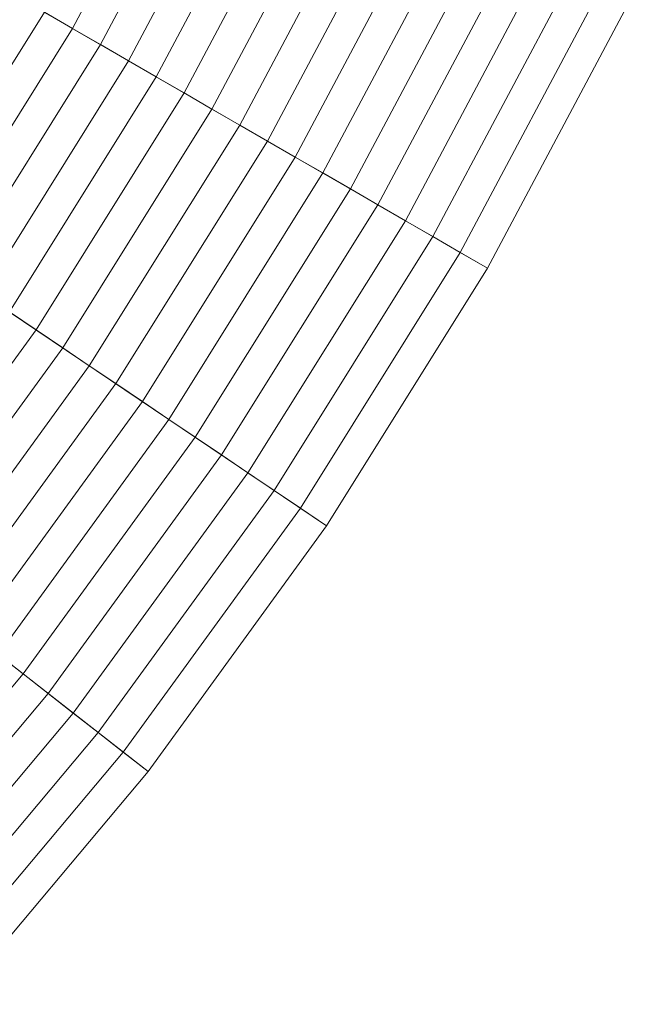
# Model space of a CAD drawing. Header units: centimetres. Extents: x -3.03 to 4.16, y -5.77 to 1.42.
# Tile 203 of 256: x 3.29 to 3.8, y -4.58 to -3.77. Entities that reach past the tile are written whole.
import ezdxf

# ---------------------------------------------------------------- set-up
doc = ezdxf.new("R2010")
doc.units = ezdxf.units.CM
doc.header["$LTSCALE"] = 2.54
doc.layers.add('Lucido design-1', color=7, linetype='Continuous')

# ---------------------------------------------------------------- blocks, each defined once
blk = doc.blocks.new('Gruppo-1')
at = {"color": 142, "linetype": 'Continuous', "lineweight": 9}
for points in [[(3.23934, -4.58412, 37.14766), (3.4008, -4.39171, 37.14766), (0.56674, -2.1775, 37.14766), (0.56665, -2.17762, 37.14766)], [(3.4008, -4.39171, 37.14766), (3.54844, -4.1885, 37.14766), (0.56683, -2.17738, 37.14766), (0.56674, -2.1775, 37.14766)], [(3.54844, -4.1885, 37.14766), (3.68154, -3.97548, 37.14766), (0.56691, -2.17725, 37.14766), (0.56683, -2.17738, 37.14766)], [(3.68154, -3.97548, 37.14766), (3.79946, -3.7537, 37.14766), (0.56698, -2.17712, 37.14766), (0.56691, -2.17725, 37.14766)], [(3.31509, -3.76391, 37.56837), (3.41914, -3.56821, 37.56837), (3.44319, -3.57994, 37.55674), (3.33826, -3.77729, 37.55674)], [(3.33826, -3.77729, 37.55674), (3.44319, -3.57994, 37.55674), (3.46721, -3.59165, 37.54502), (3.3614, -3.79065, 37.54502)], [(3.3614, -3.79065, 37.54502), (3.46721, -3.59165, 37.54502), (3.49119, -3.60335, 37.5332), (3.38451, -3.80399, 37.5332)], [(3.38451, -3.80399, 37.5332), (3.49119, -3.60335, 37.5332), (3.51513, -3.61503, 37.52129), (3.40758, -3.81731, 37.52129)], [(3.40758, -3.81731, 37.52129), (3.51513, -3.61503, 37.52129), (3.53904, -3.62669, 37.50929), (3.43061, -3.83061, 37.50929)], [(3.43061, -3.83061, 37.50929), (3.53904, -3.62669, 37.50929), (3.56291, -3.63833, 37.4972), (3.45361, -3.84389, 37.4972)], [(3.45361, -3.84389, 37.4972), (3.56291, -3.63833, 37.4972), (3.58674, -3.64995, 37.48501), (3.47657, -3.85714, 37.48501)], [(3.47657, -3.85714, 37.48501), (3.58674, -3.64995, 37.48501), (3.61053, -3.66155, 37.47274), (3.4995, -3.87038, 37.47274)], [(3.4995, -3.87038, 37.47274), (3.61053, -3.66155, 37.47274), (3.63428, -3.67314, 37.46037), (3.52238, -3.88359, 37.46037)], [(3.52238, -3.88359, 37.46037), (3.63428, -3.67314, 37.46037), (3.658, -3.68471, 37.44791), (3.54523, -3.89679, 37.44791)], [(3.54523, -3.89679, 37.44791), (3.658, -3.68471, 37.44791), (3.68167, -3.69625, 37.43536), (3.56805, -3.90996, 37.43536)], [(3.56805, -3.90996, 37.43536), (3.68167, -3.69625, 37.43536), (3.70531, -3.70778, 37.42271), (3.59082, -3.92311, 37.42271)], [(3.59082, -3.92311, 37.42271), (3.70531, -3.70778, 37.42271), (3.72891, -3.71929, 37.40998), (3.61356, -3.93623, 37.40998)], [(3.61356, -3.93623, 37.40998), (3.72891, -3.71929, 37.40998), (3.75246, -3.73078, 37.39715), (3.63626, -3.94934, 37.39715)], [(3.63626, -3.94934, 37.39715), (3.75246, -3.73078, 37.39715), (3.77598, -3.74225, 37.38424), (3.65892, -3.96242, 37.38424)], [(3.65892, -3.96242, 37.38424), (3.77598, -3.74225, 37.38424), (3.79946, -3.7537, 37.37124), (3.68154, -3.97548, 37.37124)], [(3.17541, -3.93689, 37.57991), (3.29187, -3.75051, 37.57991), (3.31509, -3.76391, 37.56837), (3.19763, -3.95188, 37.56837)], [(3.68154, -3.97548, 37.37124), (3.79946, -3.7537, 37.37124), (3.79946, -3.7537, 37.14766), (3.68154, -3.97548, 37.14766)], [(3.19763, -3.95188, 37.56837), (3.31509, -3.76391, 37.56837), (3.33826, -3.77729, 37.55674), (3.21982, -3.96684, 37.55674)], [(3.21982, -3.96684, 37.55674), (3.33826, -3.77729, 37.55674), (3.3614, -3.79065, 37.54502), (3.24197, -3.98178, 37.54502)], [(3.24197, -3.98178, 37.54502), (3.3614, -3.79065, 37.54502), (3.38451, -3.80399, 37.5332), (3.26409, -3.9967, 37.5332)], [(3.26409, -3.9967, 37.5332), (3.38451, -3.80399, 37.5332), (3.40758, -3.81731, 37.52129), (3.28617, -4.0116, 37.52129)], [(3.28617, -4.0116, 37.52129), (3.40758, -3.81731, 37.52129), (3.43061, -3.83061, 37.50929), (3.30822, -4.02647, 37.50929)], [(3.30822, -4.02647, 37.50929), (3.43061, -3.83061, 37.50929), (3.45361, -3.84389, 37.4972), (3.33024, -4.04132, 37.4972)], [(3.33024, -4.04132, 37.4972), (3.45361, -3.84389, 37.4972), (3.47657, -3.85714, 37.48501), (3.35222, -4.05615, 37.48501)], [(3.35222, -4.05615, 37.48501), (3.47657, -3.85714, 37.48501), (3.4995, -3.87038, 37.47274), (3.37417, -4.07095, 37.47274)], [(3.37417, -4.07095, 37.47274), (3.4995, -3.87038, 37.47274), (3.52238, -3.88359, 37.46037), (3.39608, -4.08573, 37.46037)], [(3.39608, -4.08573, 37.46037), (3.52238, -3.88359, 37.46037), (3.54523, -3.89679, 37.44791), (3.41795, -4.10048, 37.44791)], [(3.41795, -4.10048, 37.44791), (3.54523, -3.89679, 37.44791), (3.56805, -3.90996, 37.43536), (3.43979, -4.11521, 37.43536)], [(3.43979, -4.11521, 37.43536), (3.56805, -3.90996, 37.43536), (3.59082, -3.92311, 37.42271), (3.46159, -4.12992, 37.42271)], [(3.46159, -4.12992, 37.42271), (3.59082, -3.92311, 37.42271), (3.61356, -3.93623, 37.40998), (3.48336, -4.1446, 37.40998)], [(3.48336, -4.1446, 37.40998), (3.61356, -3.93623, 37.40998), (3.63626, -3.94934, 37.39715), (3.50509, -4.15926, 37.39715)], [(3.50509, -4.15926, 37.39715), (3.63626, -3.94934, 37.39715), (3.65892, -3.96242, 37.38424), (3.52678, -4.17389, 37.38424)], [(3.52678, -4.17389, 37.38424), (3.65892, -3.96242, 37.38424), (3.68154, -3.97548, 37.37124), (3.54844, -4.1885, 37.37124)], [(3.54844, -4.1885, 37.37124), (3.68154, -3.97548, 37.37124), (3.68154, -3.97548, 37.14766), (3.54844, -4.1885, 37.14766)], [(3.15151, -4.19694, 37.52129), (3.28617, -4.0116, 37.52129), (3.30822, -4.02647, 37.50929), (3.17247, -4.21332, 37.50929)], [(3.17247, -4.21332, 37.50929), (3.30822, -4.02647, 37.50929), (3.33024, -4.04132, 37.4972), (3.1934, -4.22967, 37.4972)], [(3.1934, -4.22967, 37.4972), (3.33024, -4.04132, 37.4972), (3.35222, -4.05615, 37.48501), (3.21429, -4.24599, 37.48501)], [(3.21429, -4.24599, 37.48501), (3.35222, -4.05615, 37.48501), (3.37417, -4.07095, 37.47274), (3.23515, -4.26229, 37.47274)], [(3.23515, -4.26229, 37.47274), (3.37417, -4.07095, 37.47274), (3.39608, -4.08573, 37.46037), (3.25598, -4.27856, 37.46037)], [(3.25598, -4.27856, 37.46037), (3.39608, -4.08573, 37.46037), (3.41795, -4.10048, 37.44791), (3.27677, -4.2948, 37.44791)], [(3.27677, -4.2948, 37.44791), (3.41795, -4.10048, 37.44791), (3.43979, -4.11521, 37.43536), (3.29752, -4.31102, 37.43536)], [(3.29752, -4.31102, 37.43536), (3.43979, -4.11521, 37.43536), (3.46159, -4.12992, 37.42271), (3.31825, -4.32721, 37.42271)], [(3.31825, -4.32721, 37.42271), (3.46159, -4.12992, 37.42271), (3.48336, -4.1446, 37.40998), (3.33894, -4.34338, 37.40998)], [(3.33894, -4.34338, 37.40998), (3.48336, -4.1446, 37.40998), (3.50509, -4.15926, 37.39715), (3.35959, -4.35951, 37.39715)], [(3.35959, -4.35951, 37.39715), (3.50509, -4.15926, 37.39715), (3.52678, -4.17389, 37.38424), (3.38021, -4.37562, 37.38424)], [(3.38021, -4.37562, 37.38424), (3.52678, -4.17389, 37.38424), (3.54844, -4.1885, 37.37124), (3.4008, -4.39171, 37.37124)], [(3.4008, -4.39171, 37.37124), (3.54844, -4.1885, 37.37124), (3.54844, -4.1885, 37.14766), (3.4008, -4.39171, 37.14766)], [(3.12237, -4.4788, 37.44791), (3.27677, -4.2948, 37.44791), (3.29752, -4.31102, 37.43536), (3.14195, -4.49643, 37.43536)], [(3.14195, -4.49643, 37.43536), (3.29752, -4.31102, 37.43536), (3.31825, -4.32721, 37.42271), (3.16149, -4.51403, 37.42271)], [(3.16149, -4.51403, 37.42271), (3.31825, -4.32721, 37.42271), (3.33894, -4.34338, 37.40998), (3.181, -4.53159, 37.40998)], [(3.181, -4.53159, 37.40998), (3.33894, -4.34338, 37.40998), (3.35959, -4.35951, 37.39715), (3.20048, -4.54913, 37.39715)], [(3.20048, -4.54913, 37.39715), (3.35959, -4.35951, 37.39715), (3.38021, -4.37562, 37.38424), (3.21993, -4.56664, 37.38424)], [(3.21993, -4.56664, 37.38424), (3.38021, -4.37562, 37.38424), (3.4008, -4.39171, 37.37124), (3.23934, -4.58412, 37.37124)], [(3.23934, -4.58412, 37.37124), (3.4008, -4.39171, 37.37124), (3.4008, -4.39171, 37.14766), (3.23934, -4.58412, 37.14766)]]:
    blk.add_3dface(points, dxfattribs=at)

msp = doc.modelspace()

# ---------------------------------------------------------------- block references
at = {"layer": 'Lucido design-1', "color": 7}
msp.add_blockref('Gruppo-1', (0, 0), dxfattribs=at)

doc.saveas('drawing.dxf')
